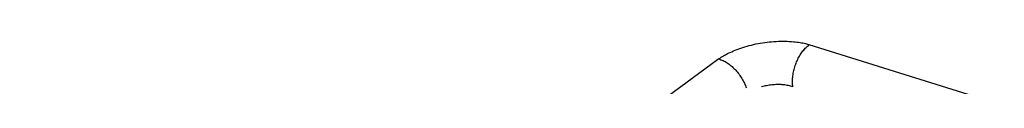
# Model space of a CAD drawing. Header units: millimetres. Extents: x 0 to 210, y 0 to 297.
# Tile 24 of 30: x 75.477 to 93.743, y 241.13 to 241.975. Entities that reach past the tile are written whole.
import ezdxf

# ---------------------------------------------------------------- set-up
doc = ezdxf.new("R2010")
doc.units = ezdxf.units.MM
doc.header["$LTSCALE"] = 19.36
doc.layers.get('0').update_dxf_attribs({"linetype": 'CONTINUOUS'})

msp = doc.modelspace()

# ---------------------------------------------------------------- linework, layer by layer
at = {"color": 9, "linetype": 'CONTINUOUS'}
for p, q in [((100.6964, 238.6056), (90.1245, 241.9101)), ((88.4489, 241.6464), (72.6196, 230.0504))]:
    msp.add_line(p, q, dxfattribs=at)
for points in [[(88.4489, 241.6464), (88.4584, 241.6547), (88.4695, 241.6636), (88.4824, 241.6731), (88.4969, 241.6831), (88.513, 241.6934), (88.5305, 241.7039), (88.5492, 241.7145), (88.5686, 241.725), (88.588, 241.7351), (88.6088, 241.7454), (88.6323, 241.7567), (88.6582, 241.7686), (88.6864, 241.7812), (88.7169, 241.7943), (88.7498, 241.8078), (88.7844, 241.8214), (88.8198, 241.8346), (88.8563, 241.8476), (88.8939, 241.8601), (88.9324, 241.8722), (88.9717, 241.8838), (89.0115, 241.8948), (89.0513, 241.905), (89.0915, 241.9146), (89.1329, 241.9237), (89.1745, 241.9321), (89.2159, 241.9396), (89.2574, 241.9464), (89.2993, 241.9524), (89.3413, 241.9578), (89.3836, 241.9624), (89.4259, 241.9662), (89.4675, 241.9694), (89.5091, 241.9719), (89.5509, 241.9737), (89.5924, 241.9747), (89.6334, 241.9751), (89.674, 241.9747), (89.7143, 241.9735), (89.7538, 241.9717), (89.7926, 241.9692), (89.8298, 241.9662), (89.8647, 241.9629), (89.8972, 241.9592), (89.927, 241.9555), (89.9547, 241.9515), (89.9812, 241.9472), (90.0064, 241.9427), (90.0312, 241.9376), (90.0546, 241.9322), (90.0758, 241.9265), (90.0948, 241.9208), (90.1109, 241.9154), (90.1245, 241.9101)], [(89.8197, 241.1302), (89.8173, 241.1516), (89.8155, 241.1734), (89.8144, 241.1955), (89.8139, 241.218), (89.814, 241.2408), (89.8148, 241.2639), (89.8162, 241.2872), (89.8183, 241.3106), (89.821, 241.3342), (89.8243, 241.3579), (89.8283, 241.3817), (89.8328, 241.4055), (89.838, 241.4293), (89.8438, 241.4531), (89.8502, 241.4767), (89.8571, 241.5002), (89.8647, 241.5236), (89.8727, 241.5467), (89.8814, 241.5696), (89.8905, 241.5922), (89.9002, 241.6144), (89.9103, 241.6363), (89.921, 241.6578), (89.9321, 241.6789), (89.9436, 241.6995), (89.9556, 241.7196), (89.968, 241.7392), (89.9807, 241.7581), (89.9939, 241.7765), (90.0073, 241.7943), (90.0211, 241.8113), (90.0352, 241.8277), (90.0495, 241.8434), (90.0641, 241.8583), (90.0789, 241.8725), (90.094, 241.8859), (90.1091, 241.8984), (90.1245, 241.9101)], [(88.4489, 241.6464), (88.4677, 241.6402), (88.4866, 241.633), (88.5055, 241.6251), (88.5245, 241.6163), (88.5435, 241.6068), (88.5624, 241.5964), (88.5813, 241.5853), (88.6001, 241.5735), (88.6187, 241.5609), (88.6372, 241.5477), (88.6555, 241.5337), (88.6736, 241.5191), (88.6914, 241.5038), (88.7089, 241.4879), (88.7262, 241.4715), (88.7431, 241.4545), (88.7596, 241.4369), (88.7757, 241.4189), (88.7915, 241.4004), (88.8067, 241.3814), (88.8215, 241.362), (88.8358, 241.3423), (88.8496, 241.3222), (88.8629, 241.3018), (88.8756, 241.2811), (88.8877, 241.2602), (88.8992, 241.2391), (88.9101, 241.2178), (88.9203, 241.1963), (88.9299, 241.1748), (88.9388, 241.1531), (88.947, 241.1315), (88.9545, 241.1098)], [(89.8197, 241.1302), (89.8001, 241.1365), (89.7799, 241.1423), (89.7592, 241.1476), (89.7379, 241.1524), (89.7162, 241.1566), (89.694, 241.1603), (89.6714, 241.1634), (89.6484, 241.1661), (89.625, 241.1681), (89.6013, 241.1696), (89.5774, 241.1706), (89.5532, 241.171), (89.5289, 241.1708), (89.5045, 241.1701), (89.4799, 241.1688), (89.4554, 241.167), (89.4308, 241.1646), (89.4062, 241.1617), (89.3817, 241.1582), (89.3573, 241.1542), (89.3331, 241.1497), (89.3091, 241.1447), (89.2853, 241.1391), (89.2618, 241.1331), (89.2386, 241.1266)]]:
    msp.add_lwpolyline(points, dxfattribs=at)

doc.saveas('drawing.dxf')
